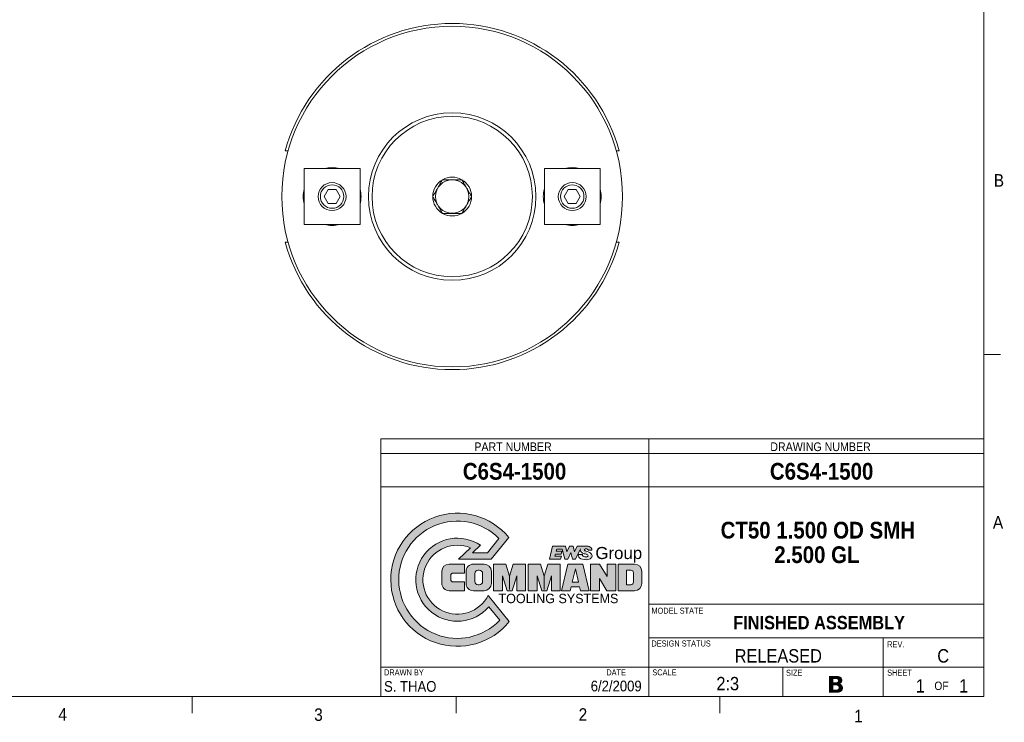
# Model space of a CAD drawing. Header units: inches. Extents: x 0.5 to 16.5, y 0.2 to 10.8.
# Tile 2 of 7: x 9.2 to 16.5, y 0.2 to 5.4. Entities that reach past the tile are written whole.
import ezdxf

# ---------------------------------------------------------------- set-up
doc = ezdxf.new("R2010")
doc.units = ezdxf.units.IN
doc.header["$MEASUREMENT"] = 0
doc.linetypes.add('CENTERX2', pattern=[0.7999999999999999, 0.5, -0.1, 0.1, -0.1])
doc.layers.add('FORMAT', color=7, linetype='Continuous')
doc.styles.add('SLDTEXTSTYLE0', font='VERDANAB.TTF')
doc.styles.add('SLDTEXTSTYLE1', font='GOTHIC.TTF', dxfattribs={"width": 0.913})
doc.styles.add('SLDTEXTSTYLE2', font='GOTHICB.TTF', dxfattribs={"width": 0.913})
doc.styles.add('SLDTEXTSTYLE3', font='MICROSS.TTF')
doc.styles.add('SLDTEXTSTYLE4', font='Brock')

# ---------------------------------------------------------------- blocks, each defined once
blk = doc.blocks.new('Block1')
at = {"linetype": 'Continuous'}
h = blk.add_hatch(color=7, dxfattribs=at)
edge = h.paths.add_edge_path(flags=0)
edge.add_arc((26.7, 22.6), 10.3, 67.67532192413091, 333.0646376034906, ccw=False)
edge.add_line((30.61250263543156, 32.12797581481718), (27.00079075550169, 28.76000000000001))
edge.add_line((27.00079075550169, 28.76000000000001), (36.83530790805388, 28.76000000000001))
edge.add_line((36.83530790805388, 28.76000000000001), (42.06039688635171, 35.21244752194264))
edge.add_arc((26.7, 22.6), 19.875, 39.38947500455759, 321.1997630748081)
edge.add_line((42.18929055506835, 10.14618519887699), (35.88263665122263, 17.93425417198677))
edge = h.paths.add_edge_path(flags=0)
edge.add_line((31.23771008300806, 30.66000000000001), (33.62496356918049, 32.88614989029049))
edge.add_arc((26.7, 22.6), 12.4, 56.05030493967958, 319.2194804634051)
edge.add_line((36.08949295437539, 14.50077645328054), (39.33545535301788, 10.49234671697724))
edge.add_arc((26.7, 22.6), 17.5, 44.76702876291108, 316.22200673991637, ccw=False)
edge.add_line((39.12458184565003, 34.92395090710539), (35.67170248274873, 30.66))
edge.add_line((35.67170248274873, 30.66), (31.23771008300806, 30.66000000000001))
h = blk.add_hatch(color=7, dxfattribs=at)
edge = h.paths.add_edge_path(flags=0)
edge.add_line((22.04999999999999, 25.05000000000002), (22.04999999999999, 21.50000000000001))
edge.add_arc((24.24999999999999, 21.50000000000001), 2.199999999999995, 179.9999999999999, 269.9999999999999)
edge.add_line((24.24999999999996, 19.30000000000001), (28.77999999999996, 19.30000000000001))
edge.add_line((28.77999999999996, 19.30000000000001), (28.77999999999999, 21.95000000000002))
edge.add_line((28.77999999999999, 21.95000000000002), (25.39999999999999, 21.95000000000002))
edge.add_arc((25.39999999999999, 22.65000000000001), 0.699999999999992, 179.9999999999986, 270, ccw=False)
edge.add_line((24.69999999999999, 22.65000000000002), (24.69999999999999, 23.90000000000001))
edge.add_arc((25.39999999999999, 23.90000000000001), 0.700000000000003, 89.9999999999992, 180, ccw=False)
edge.add_line((25.39999999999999, 24.60000000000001), (28.78, 24.6))
edge.add_line((28.78, 24.6), (28.77999999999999, 27.25000000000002))
edge.add_line((28.77999999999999, 27.25000000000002), (24.24999999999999, 27.25000000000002))
edge.add_arc((24.24999999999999, 25.05), 2.200000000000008, 90, 179.9999999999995)
h = blk.add_hatch(color=7, dxfattribs=at)
edge = h.paths.add_edge_path(flags=0)
edge.add_arc((34.67999999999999, 25.05), 2.200000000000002, 5.59777623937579e-13, 90.00000000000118)
edge.add_line((34.67999999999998, 27.24999999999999), (31.48000000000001, 27.24999999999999))
edge.add_arc((31.48, 25.05), 2.200000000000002, 89.99999999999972, 180.0000000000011)
edge.add_line((29.27999999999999, 25.04999999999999), (29.27999999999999, 21.50000000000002))
edge.add_arc((31.48, 21.50000000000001), 2.200000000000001, 179.9999999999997, 270.0000000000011)
edge.add_line((31.48000000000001, 19.3), (34.67999999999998, 19.3))
edge.add_arc((34.67999999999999, 21.50000000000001), 2.200000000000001, 270.0000000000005, 360.0000000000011)
edge.add_line((36.88, 21.50000000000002), (36.88, 25.04999999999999))
edge = h.paths.add_edge_path(flags=0)
edge.add_line((32.92999999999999, 25.45000000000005), (33.22999999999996, 25.45000000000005))
edge.add_arc((33.23, 24.45000000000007), 0.9999999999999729, -1.8189894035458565e-12, 90.0000000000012, ccw=False)
edge.add_line((34.22999999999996, 24.45000000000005), (34.22999999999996, 22.10000000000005))
edge.add_arc((33.23, 22.10000000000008), 0.9999999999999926, 269.99999999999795, 359.9999999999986, ccw=False)
edge.add_line((33.22999999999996, 21.10000000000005), (32.92999999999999, 21.10000000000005))
edge.add_arc((32.92999999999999, 22.10000000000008), 1.00000000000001, 180.0000000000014, 270, ccw=False)
edge.add_line((31.92999999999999, 22.10000000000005), (31.92999999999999, 24.45000000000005))
edge.add_arc((32.92999999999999, 24.45000000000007), 0.9999999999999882, 89.9999999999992, 180.000000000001, ccw=False)
for points in [[(42.27999999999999, 23.69999999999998), (41.16068929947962, 27.24999999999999), (37.47999999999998, 27.24999999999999), (37.47999999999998, 19.30000000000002), (40.13, 19.30000000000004), (40.12999999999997, 23.8000000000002), (41.5488445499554, 19.30000000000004), (43.0111554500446, 19.30000000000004), (44.42999999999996, 23.80000000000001), (44.42999999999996, 19.30000000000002), (47.07999999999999, 19.30000000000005), (47.07999999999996, 27.24999999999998), (43.39931070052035, 27.24999999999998)], [(52.62999999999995, 23.70000000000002), (51.51068929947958, 27.25000000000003), (47.82999999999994, 27.25000000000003), (47.82999999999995, 19.30000000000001), (50.48000000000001, 19.30000000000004), (50.48000000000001, 23.80000000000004), (51.89884454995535, 19.30000000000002), (53.36115545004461, 19.30000000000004), (54.77999999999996, 23.80000000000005), (54.77999999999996, 19.30000000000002), (57.43000000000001, 19.30000000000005), (57.42999999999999, 27.25000000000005), (53.74931070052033, 27.25000000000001)], [(66.42999999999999, 19.30000000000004), (69.08, 19.30000000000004), (69.07999999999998, 22.95000000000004), (71.36077313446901, 19.30000000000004), (74.03, 19.30000000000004), (74.03, 27.25000000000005), (71.38, 27.25000000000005), (71.38000000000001, 23.60000000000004), (69.09922686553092, 27.25000000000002), (66.42999999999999, 27.25000000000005)]]:
    blk.add_hatch(color=7, dxfattribs=at).paths.add_polyline_path(points, flags=0)
h = blk.add_hatch(color=7, dxfattribs=at)
h.paths.add_polyline_path([(57.82999999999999, 19.30000000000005), (60.39837196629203, 19.30000000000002), (60.68093445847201, 20.50000000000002), (63.17906554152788, 20.50000000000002), (63.46162803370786, 19.30000000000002), (66.03, 19.30000000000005), (64.15802348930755, 27.25000000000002), (59.70197651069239, 27.25000000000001)], flags=0)
h.paths.add_polyline_path([(62.84940930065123, 21.90000000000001), (61.01059069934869, 21.90000000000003), (61.92999999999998, 25.80459169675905)], flags=0)
h = blk.add_hatch(color=7, dxfattribs=at)
edge = h.paths.add_edge_path(flags=0)
edge.add_line((74.68, 19.30000000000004), (79.57999999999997, 19.30000000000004))
edge.add_arc((79.57999999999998, 21.50000000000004), 2.200000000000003, 270.0000000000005, 360.0000000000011)
edge.add_line((81.78, 21.50000000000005), (81.78, 25.05000000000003))
edge.add_arc((79.57999999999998, 25.05000000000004), 2.200000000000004, 5.59777623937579e-13, 90.00000000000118)
edge.add_line((79.57999999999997, 27.25000000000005), (74.67999999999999, 27.25000000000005))
edge.add_line((74.67999999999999, 27.25000000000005), (74.68, 19.30000000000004))
edge = h.paths.add_edge_path(flags=0)
edge.add_arc((78.47999999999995, 21.90000000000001), 0.8000000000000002, 269.9999999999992, 359.99999999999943, ccw=False)
edge.add_line((78.47999999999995, 21.1), (77.18, 21.10000000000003))
edge.add_line((77.18, 21.10000000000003), (77.18, 25.45000000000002))
edge.add_line((77.18, 25.45000000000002), (78.47999999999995, 25.44999999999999))
edge.add_arc((78.47999999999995, 24.65), 0.7999999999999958, -6.252776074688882e-13, 89.9999999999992, ccw=False)
edge.add_line((79.27999999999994, 24.65), (79.27999999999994, 21.90000000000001))
at = {"color": 7, "linetype": 'Continuous', "lineweight": 0}
for p, q in [((31.23771008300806, 30.66), (33.62496356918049, 32.88614989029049)), ((39.12458184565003, 34.92395090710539), (35.67170248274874, 30.66000000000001)), ((42.0603968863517, 35.21244752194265), (36.83530790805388, 28.76)), ((27.00079075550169, 28.76), (30.61250263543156, 32.12797581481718)), ((35.67170248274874, 30.66000000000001), (31.23771008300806, 30.66)), ((28.77999999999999, 27.25000000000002), (24.24999999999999, 27.25000000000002)), ((36.83530790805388, 28.76), (27.00079075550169, 28.76)), ((28.78, 24.6), (28.77999999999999, 27.25000000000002)), ((31.48000000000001, 27.25), (34.67999999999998, 27.25)), ((37.47999999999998, 27.24999999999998), (37.47999999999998, 19.30000000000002)), ((41.16068929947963, 27.24999999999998), (37.47999999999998, 27.24999999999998)), ((42.27999999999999, 23.69999999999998), (41.16068929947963, 27.24999999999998)), ((43.39931070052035, 27.24999999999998), (42.27999999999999, 23.69999999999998)), ((47.07999999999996, 27.24999999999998), (43.39931070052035, 27.24999999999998)), ((47.07999999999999, 19.30000000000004), (47.07999999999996, 27.24999999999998)), ((47.82999999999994, 27.25000000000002), (47.82999999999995, 19.30000000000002)), ((51.51068929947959, 27.25000000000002), (47.82999999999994, 27.25000000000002)), ((52.62999999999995, 23.70000000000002), (51.51068929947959, 27.25000000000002)), ((53.74931070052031, 27.25000000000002), (52.62999999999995, 23.70000000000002)), ((57.42999999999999, 27.25000000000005), (53.74931070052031, 27.25000000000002)), ((57.43000000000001, 19.30000000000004), (57.42999999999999, 27.25000000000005)), ((57.82999999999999, 19.30000000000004), (59.70197651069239, 27.25000000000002)), ((59.70197651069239, 27.25000000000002), (64.15802348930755, 27.25000000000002)), ((64.15802348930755, 27.25000000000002), (66.03, 19.30000000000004)), ((66.42999999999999, 19.30000000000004), (66.42999999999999, 27.25000000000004)), ((66.42999999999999, 27.25000000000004), (69.09922686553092, 27.25000000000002)), ((69.09922686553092, 27.25000000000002), (71.38, 23.60000000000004)), ((71.38, 23.60000000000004), (71.38, 27.25000000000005)), ((71.38, 27.25000000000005), (74.03, 27.25000000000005)), ((74.03, 27.25000000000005), (74.03, 19.30000000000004)), ((74.67999999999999, 19.30000000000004), (74.67999999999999, 27.25000000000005)), ((74.67999999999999, 27.25000000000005), (79.57999999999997, 27.25000000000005)), ((22.04999999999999, 25.05000000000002), (22.04999999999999, 21.50000000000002)), ((24.69999999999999, 22.65000000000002), (24.69999999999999, 23.90000000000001)), ((25.39999999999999, 24.60000000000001), (28.78, 24.6)), ((29.27999999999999, 21.50000000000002), (29.27999999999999, 25.04999999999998)), ((31.92999999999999, 24.45000000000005), (31.92999999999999, 22.10000000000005)), ((32.92999999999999, 25.45000000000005), (33.22999999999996, 25.45000000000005)), ((34.22999999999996, 24.45000000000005), (34.22999999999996, 22.10000000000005)), ((36.88, 21.50000000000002), (36.88, 25.04999999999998)), ((40.13, 19.30000000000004), (40.12999999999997, 23.80000000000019)), ((40.12999999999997, 23.80000000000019), (41.5488445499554, 19.30000000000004)), ((43.0111554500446, 19.30000000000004), (44.42999999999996, 23.80000000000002)), ((44.42999999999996, 23.80000000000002), (44.42999999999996, 19.30000000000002)), ((50.48000000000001, 19.30000000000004), (50.48000000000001, 23.80000000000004)), ((50.48000000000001, 23.80000000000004), (51.89884454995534, 19.30000000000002)), ((53.36115545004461, 19.30000000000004), (54.77999999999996, 23.80000000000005)), ((54.77999999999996, 23.80000000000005), (54.77999999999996, 19.30000000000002)), ((61.92999999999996, 25.80459169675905), (61.01059069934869, 21.90000000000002)), ((62.84940930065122, 21.90000000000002), (61.92999999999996, 25.80459169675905)), ((77.18, 25.45000000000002), (78.47999999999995, 25.44999999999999)), ((77.18, 25.45000000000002), (77.18, 21.10000000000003)), ((79.27999999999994, 24.65), (79.27999999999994, 21.90000000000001)), ((81.78, 21.50000000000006), (81.78, 25.05000000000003)), ((28.77999999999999, 21.95000000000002), (25.4, 21.95000000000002)), ((28.77999999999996, 19.30000000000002), (28.77999999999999, 21.95000000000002)), ((32.92999999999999, 21.10000000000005), (33.22999999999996, 21.10000000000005)), ((61.01059069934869, 21.90000000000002), (62.84940930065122, 21.90000000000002)), ((71.36077313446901, 19.30000000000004), (69.08, 22.95000000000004)), ((69.08, 22.95000000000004), (69.08, 19.30000000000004)), ((77.18, 21.10000000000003), (78.47999999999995, 21.1)), ((24.24999999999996, 19.30000000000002), (28.77999999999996, 19.30000000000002)), ((31.48000000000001, 19.30000000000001), (34.67999999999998, 19.30000000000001)), ((42.18929055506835, 10.14618519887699), (35.88263665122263, 17.93425417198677)), ((37.47999999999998, 19.30000000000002), (40.13, 19.30000000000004)), ((41.5488445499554, 19.30000000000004), (43.0111554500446, 19.30000000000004)), ((44.42999999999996, 19.30000000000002), (47.07999999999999, 19.30000000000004)), ((47.82999999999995, 19.30000000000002), (50.48000000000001, 19.30000000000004)), ((51.89884454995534, 19.30000000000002), (53.36115545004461, 19.30000000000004)), ((54.77999999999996, 19.30000000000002), (57.43000000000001, 19.30000000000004)), ((60.39837196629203, 19.30000000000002), (57.82999999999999, 19.30000000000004)), ((60.68093445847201, 20.50000000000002), (60.39837196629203, 19.30000000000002)), ((63.17906554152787, 20.50000000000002), (60.68093445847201, 20.50000000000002)), ((63.46162803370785, 19.30000000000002), (63.17906554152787, 20.50000000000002)), ((66.03, 19.30000000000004), (63.46162803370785, 19.30000000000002)), ((69.08, 19.30000000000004), (66.42999999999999, 19.30000000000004)), ((74.03, 19.30000000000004), (71.36077313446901, 19.30000000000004)), ((74.67999999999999, 19.30000000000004), (79.57999999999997, 19.30000000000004)), ((39.33545535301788, 10.49234671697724), (36.08949295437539, 14.50077645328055))]:
    blk.add_line(p, q, dxfattribs=at)
at = {"color": 7, "linetype": 'CENTERX2', "lineweight": 0}
for p, q in [((42.27999999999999, 23.69999999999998), (42.27999999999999, 19.30000000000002)), ((52.62999999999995, 23.70000000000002), (52.62999999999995, 19.30000000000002))]:
    blk.add_line(p, q, dxfattribs=at)
at = {"color": 7, "linetype": 'Continuous', "lineweight": 0}
for centre, radius, start, end in [((26.7, 22.6), 19.87500000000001, 39.38947500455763, 321.1997630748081), ((26.7, 22.6), 17.5, 44.76702876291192, 316.2220067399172), ((26.7, 22.6), 12.4, 56.05030493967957, 319.2194804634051), ((26.7, 22.6), 10.3, 67.67532192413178, 333.0646376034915), ((24.24999999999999, 25.05), 2.200000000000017, 90, 179.9999999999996), ((31.48, 25.05), 2.200000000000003, 89.99999999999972, 180.0000000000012), ((34.67999999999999, 25.05), 2.200000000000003, 4.579998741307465e-13, 90.00000000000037), ((79.57999999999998, 25.05000000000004), 2.200000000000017, 5.59777623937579e-13, 90.00000000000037), ((25.39999999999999, 23.90000000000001), 0.7000000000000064, 90, 180), ((32.92999999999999, 24.45000000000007), 1, 90, 180.000000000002), ((33.23, 24.45000000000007), 0.9999999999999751, 359.9999999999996, 90.00000000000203), ((78.47999999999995, 24.65), 0.7999999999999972, 2.544443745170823e-13, 90), ((24.24999999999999, 21.50000000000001), 2.200000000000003, 179.9999999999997, 269.9999999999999), ((25.39999999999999, 22.65000000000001), 0.6999999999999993, 179.9999999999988, 270.0000000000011), ((31.48, 21.50000000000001), 2.200000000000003, 179.9999999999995, 270.0000000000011), ((32.92999999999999, 22.10000000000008), 1.000000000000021, 180.000000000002, 270.0000000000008), ((33.23, 22.10000000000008), 1.000000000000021, 269.9999999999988, 359.9999999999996), ((34.67999999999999, 21.50000000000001), 2.200000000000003, 270.0000000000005, 4.626261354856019e-13), ((78.47999999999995, 21.90000000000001), 0.8000000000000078, 270.0000000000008, 2.544443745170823e-13), ((79.57999999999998, 21.50000000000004), 2.200000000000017, 270.0000000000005, 3.701009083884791e-13)]:
    blk.add_arc(centre, radius, start, end, dxfattribs=at)
blk = doc.blocks.new('EWS Block')
at = {"linetype": 'Continuous'}
h = blk.add_hatch(color=7, dxfattribs=at)
edge = h.paths.add_edge_path(flags=0)
edge.add_ellipse((33.79363378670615, 18.10400813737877), major_axis=(0.36737571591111, -0.06874440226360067), ratio=0.6160976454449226, start_angle=47.57639443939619, end_angle=275.847992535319)
edge.add_arc((33.59297380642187, 16.27313328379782), 1.610674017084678, 48.420994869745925, 83.01193035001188, ccw=False)
edge.add_arc((34.25830985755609, 17.02307262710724), 0.6081366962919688, -63.07565942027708, 48.42099486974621, ccw=False)
edge.add_arc((33.84625116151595, 17.83443022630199), 1.518133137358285, 278.5785961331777, 296.92434057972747, ccw=False)
edge.add_arc((33.70348498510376, 18.78081858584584), 2.47522932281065, 247.3246456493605, 278.5785961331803, ccw=False)
edge.add_arc((33.03813235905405, 17.18831816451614), 0.7493232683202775, 173.9518602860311, 247.3246456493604, ccw=False)
edge.add_line((32.29298003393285, 17.26726987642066), (33.06353900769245, 17.26726987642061))
edge.add_arc((33.42170836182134, 17.26547941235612), 0.3581738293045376, 179.7135847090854, 208.5501509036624)
edge.add_ellipse((33.6004736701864, 17.10944305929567), major_axis=(-0.5113526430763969, 0.09443767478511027), ratio=0.5384615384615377, start_angle=21.91334940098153, end_angle=281.023765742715)
edge.add_arc((33.64028291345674, 18.51796287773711), 1.123624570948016, 231.2193655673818, 265.52471461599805, ccw=False)
edge.add_arc((33.39032772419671, 18.20686605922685), 0.7245521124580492, 169.7108356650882, 231.2193655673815, ccw=False)
edge.add_line((32.67742725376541, 18.33628276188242), (31.78019237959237, 16.42257047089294))
edge.add_line((31.78019237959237, 16.42257047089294), (31.21220182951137, 16.42257047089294))
edge.add_line((31.21220182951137, 16.42257047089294), (30.89611462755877, 17.64469077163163))
edge.add_line((30.89611462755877, 17.64469077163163), (30.32312935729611, 16.42257047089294))
edge.add_line((30.32312935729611, 16.42257047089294), (29.75513880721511, 16.42257047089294))
edge.add_line((29.75513880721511, 16.42257047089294), (29.29495907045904, 18.27257047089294))
edge.add_line((29.29495907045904, 18.27257047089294), (28.25686729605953, 18.27257047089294))
edge.add_line((28.25686729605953, 18.27257047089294), (28.16337705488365, 17.89757047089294))
edge.add_line((28.16337705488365, 17.89757047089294), (29.20374123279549, 17.89757047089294))
edge.add_line((29.20374123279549, 17.89757047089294), (29.06662221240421, 17.34757047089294))
edge.add_line((29.06662221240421, 17.34757047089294), (28.02625803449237, 17.34757047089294))
edge.add_line((28.02625803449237, 17.34757047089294), (27.9327677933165, 16.97257047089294))
edge.add_line((27.9327677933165, 16.97257047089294), (29.13893939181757, 16.97257047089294))
edge.add_line((29.13893939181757, 16.97257047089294), (29.00182037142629, 16.42257047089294))
edge.add_line((29.00182037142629, 16.42257047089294), (26.90340454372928, 16.42257047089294))
edge.add_line((26.90340454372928, 16.42257047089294), (27.50174208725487, 18.82257047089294))
edge.add_line((27.50174208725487, 18.82257047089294), (29.90823972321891, 18.82257047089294))
edge.add_line((29.90823972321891, 18.82257047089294), (30.18262341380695, 17.76169272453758))
edge.add_line((30.18262341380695, 17.76169272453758), (30.63570705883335, 18.82257047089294))
edge.add_line((30.63570705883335, 18.82257047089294), (31.30868559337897, 18.82257047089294))
edge.add_line((31.30868559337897, 18.82257047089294), (31.58306928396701, 17.76169272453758))
edge.add_line((31.58306928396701, 17.76169272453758), (32.08045675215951, 18.82257047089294))
edge.add_line((32.08045675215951, 18.82257047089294), (33.95111482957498, 18.82257047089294))
edge.add_arc((33.95111482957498, 17.80615371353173), 1.016416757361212, 45.102261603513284, 89.9999999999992, ccw=False)
edge.add_arc((34.30672189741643, 18.16303242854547), 0.5126124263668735, -10.025484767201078, 45.102261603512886, ccw=False)
edge.add_line((34.81150694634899, 18.07379368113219), (34.13476638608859, 18.07379368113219))
edge.add_arc((33.95986873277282, 18.09011077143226), 0.1756571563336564, 354.6700140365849, 410.0199638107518)
at = {"color": 7, "linetype": 'Continuous', "lineweight": 0}
for p, q in [((27.50174208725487, 18.82257047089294), (26.90340454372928, 16.42257047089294)), ((27.50174208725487, 18.82257047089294), (29.90823972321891, 18.82257047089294)), ((29.90823972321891, 18.82257047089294), (30.18262341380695, 17.76169272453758)), ((30.18262341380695, 17.76169272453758), (30.63570705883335, 18.82257047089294)), ((30.63570705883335, 18.82257047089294), (31.30868559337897, 18.82257047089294)), ((31.30868559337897, 18.82257047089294), (31.58306928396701, 17.76169272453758)), ((31.58306928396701, 17.76169272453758), (32.08045675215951, 18.82257047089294)), ((32.08045675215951, 18.82257047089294), (33.95111482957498, 18.82257047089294)), ((27.9327677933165, 16.97257047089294), (28.02625803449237, 17.34757047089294)), ((29.13893939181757, 16.97257047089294), (27.9327677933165, 16.97257047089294)), ((28.02625803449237, 17.34757047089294), (29.06662221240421, 17.34757047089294)), ((28.16337705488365, 17.89757047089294), (28.25686729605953, 18.27257047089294)), ((29.20374123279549, 17.89757047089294), (28.16337705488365, 17.89757047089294)), ((28.25686729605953, 18.27257047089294), (29.29495907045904, 18.27257047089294)), ((29.00182037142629, 16.42257047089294), (29.13893939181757, 16.97257047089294)), ((29.06662221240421, 17.34757047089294), (29.20374123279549, 17.89757047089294)), ((29.29495907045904, 18.27257047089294), (29.75513880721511, 16.42257047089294)), ((30.32312935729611, 16.42257047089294), (30.89611462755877, 17.64469077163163)), ((30.89611462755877, 17.64469077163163), (31.21220182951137, 16.42257047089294)), ((31.78019237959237, 16.42257047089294), (32.67742725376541, 18.33628276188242)), ((33.06353900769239, 17.26726987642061), (32.29298003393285, 17.26726987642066)), ((34.13476638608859, 18.07379368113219), (34.81150694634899, 18.07379368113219)), ((26.90340454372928, 16.42257047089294), (29.00182037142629, 16.42257047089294)), ((29.75513880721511, 16.42257047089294), (30.32312935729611, 16.42257047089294)), ((31.21220182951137, 16.42257047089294), (31.78019237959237, 16.42257047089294))]:
    blk.add_line(p, q, dxfattribs=at)
for centre, radius, start, end in [((33.95111482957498, 17.80615371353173), 1.016416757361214, 45.1022616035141, 90), ((34.30672189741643, 18.16303242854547), 0.5126124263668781, 349.9745152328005, 45.10226160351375), ((33.03813235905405, 17.18831816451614), 0.7493232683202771, 173.9518602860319, 247.3246456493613), ((33.39032772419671, 18.20686605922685), 0.7245521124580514, 169.710835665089, 231.2193655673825), ((33.64028291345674, 18.51796287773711), 1.123624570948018, 231.2193655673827, 265.5247146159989), ((33.42170836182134, 17.26547941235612), 0.3581738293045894, 179.7135847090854, 208.5501509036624), ((33.59297380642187, 16.27313328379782), 1.610674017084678, 48.42099486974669, 83.0119303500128), ((33.95986873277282, 18.09011077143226), 0.1756571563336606, 354.6700140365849, 50.01996381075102), ((34.25830985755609, 17.02307262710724), 0.6081366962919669, 296.9243405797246, 48.42099486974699), ((33.70348498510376, 18.78081858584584), 2.47522932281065, 247.3246456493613, 278.5785961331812), ((33.84625116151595, 17.83443022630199), 1.518133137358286, 278.5785961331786, 296.9243405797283)]:
    blk.add_arc(centre, radius, start, end, dxfattribs=at)
for centre, major_axis, ratio, start_param, end_param in [((33.6004736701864, 17.10944305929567), (-0.5113526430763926, 0.09443767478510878), 0.53846153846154, 0.3824600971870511, 4.904789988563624), ((33.79363378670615, 18.10400813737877), (0.3673757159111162, -0.06874440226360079), 0.6160976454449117, 0.8303647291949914, 4.814455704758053)]:
    blk.add_ellipse(centre, major_axis=major_axis, ratio=ratio, start_param=start_param, end_param=end_param, dxfattribs=at)

msp = doc.modelspace()

# ---------------------------------------------------------------- linework, layer by layer
at = {"color": 7, "linetype": 'Continuous', "lineweight": 0}
for p, q in [((16.375, 0.4), (16.375, 10.6)), ((16.37625160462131, 2.949999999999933), (16.50125160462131, 2.949999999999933)), ((11.875, 2.321875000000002), (11.875, 0.4000000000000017)), ((11.875, 2.321875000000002), (16.375, 2.321875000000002)), ((13.875, 2.321875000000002), (13.875, 0.400000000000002)), ((11.875, 2.212500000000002), (16.375, 2.212500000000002)), ((11.875, 1.962500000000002), (16.375, 1.962500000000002)), ((13.875, 1.087500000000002), (16.375, 1.087500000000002)), ((13.875, 0.8375000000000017), (16.375, 0.8375000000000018)), ((15.625, 0.8375000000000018), (15.625, 0.4000000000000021)), ((11.875, 0.6187500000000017), (16.375, 0.6187500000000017)), ((14.875, 0.6187500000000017), (14.875, 0.400000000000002)), ((16.375, 0.4), (0.625, 0.4)), ((10.46875, 0.4000000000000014), (10.46875, 0.2750000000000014)), ((12.4375, 0.4000000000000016), (12.43749999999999, 0.2750000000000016)), ((14.40625, 0.4000000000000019), (14.40624999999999, 0.2750000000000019))]:
    msp.add_line(p, q, dxfattribs=at)
at = {"color": 7, "linetype": 'Continuous', "lineweight": 15}
for p, q in [((11.18372511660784, 4.469585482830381), (11.18303324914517, 4.469585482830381)), ((13.63308503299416, 4.469585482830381), (13.63377690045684, 4.469585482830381)), ((11.30407174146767, 4.337918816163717), (11.30407174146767, 3.921252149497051)), ((11.72073840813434, 4.337918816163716), (11.30407174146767, 4.337918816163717)), ((11.72073840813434, 3.92125214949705), (11.72073840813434, 4.337918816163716)), ((13.51273840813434, 4.337918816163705), (13.09607174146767, 4.337918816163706)), ((13.09607174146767, 4.337918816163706), (13.09607174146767, 3.921252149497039)), ((13.51273840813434, 3.921252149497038), (13.51273840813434, 4.337918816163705)), ((11.4823443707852, 4.181652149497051), (11.45228366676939, 4.129585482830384)), ((11.4823443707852, 4.077518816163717), (11.45228366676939, 4.129585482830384)), ((11.4823443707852, 4.181652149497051), (11.54246577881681, 4.18165214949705)), ((11.54246577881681, 4.18165214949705), (11.57252648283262, 4.129585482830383)), ((11.54246577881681, 4.077518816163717), (11.57252648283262, 4.129585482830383)), ((13.2743443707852, 4.181652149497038), (13.24428366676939, 4.129585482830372)), ((13.2743443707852, 4.077518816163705), (13.24428366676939, 4.129585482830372)), ((13.33446577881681, 4.181652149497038), (13.2743443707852, 4.181652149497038)), ((13.33446577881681, 4.181652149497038), (13.36452648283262, 4.129585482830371)), ((13.33446577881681, 4.077518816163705), (13.36452648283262, 4.129585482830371)), ((11.4823443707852, 4.077518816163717), (11.54246577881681, 4.077518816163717)), ((13.33446577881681, 4.077518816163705), (13.2743443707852, 4.077518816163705)), ((11.30407174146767, 3.921252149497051), (11.72073840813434, 3.92125214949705)), ((13.09607174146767, 3.921252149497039), (13.51273840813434, 3.921252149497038)), ((11.18303324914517, 3.78958548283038), (11.18372511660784, 3.78958548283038)), ((13.63377690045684, 3.78958548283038), (13.63308503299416, 3.78958548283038))]:
    msp.add_line(p, q, dxfattribs=at)
for centre, radius in [((12.408405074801, 4.129585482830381), 1.271000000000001), ((12.408405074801, 4.129585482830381), 0.6250000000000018), ((12.408405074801, 4.129585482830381), 0.5983333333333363), ((11.512405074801, 4.129585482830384), 0.1041666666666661), ((11.512405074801, 4.129585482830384), 0.08763333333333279), ((12.408405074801, 4.129585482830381), 0.125), ((13.304405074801, 4.129585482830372), 0.1041666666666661), ((13.304405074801, 4.129585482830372), 0.08763333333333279)]:
    msp.add_circle(centre, radius, dxfattribs=at)
for centre, radius, start, end in [((12.408405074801, 4.129585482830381), 1.291666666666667, 15.26155654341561, 164.7384434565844), ((11.512405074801, 4.129585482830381), 0.2159313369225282, 74.75556612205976, 105.2444338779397), ((13.304405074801, 4.129585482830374), 0.2159313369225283, 74.75556612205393, 105.2444338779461), ((12.408405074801, 4.129585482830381), 0.1451073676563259, 59.99999999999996, 120), ((12.408405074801, 4.129585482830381), 0.1451073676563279, 120, 180), ((12.408405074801, 4.129585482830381), 0.1451073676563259, 0, 59.99999999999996), ((11.512405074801, 4.129585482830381), 0.2159313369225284, 164.7555661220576, 180), ((11.512405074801, 4.129585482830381), 0.2159313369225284, 180, 195.2444338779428), ((11.512405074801, 4.129585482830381), 0.2159313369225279, 344.755566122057, 15.24443387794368), ((12.408405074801, 4.129585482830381), 0.1451073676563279, 180, 240.0000000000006), ((12.408405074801, 4.129585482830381), 0.145107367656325, 300.0000000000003, 0), ((13.304405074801, 4.129585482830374), 0.2159313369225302, 164.7555661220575, 195.2444338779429), ((13.304405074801, 4.129585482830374), 0.2159313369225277, 5.59777623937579e-13, 15.24443387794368), ((13.304405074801, 4.129585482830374), 0.2159313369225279, 344.755566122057, 5.59777623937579e-13), ((12.408405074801, 4.129585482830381), 0.1451073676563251, 240.0000000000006, 300.0000000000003), ((11.512405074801, 4.129585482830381), 0.2159313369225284, 254.7555661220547, 285.2444338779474), ((13.304405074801, 4.129585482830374), 0.2159313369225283, 254.7555661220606, 285.244433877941), ((12.408405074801, 4.129585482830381), 1.291666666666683, 195.2615565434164, 344.7384434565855)]:
    msp.add_arc(centre, radius, start, end, dxfattribs=at)
for points, knots in [([(11.18303324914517, 4.469585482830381), (11.18215836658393, 4.469585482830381), (11.18009178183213, 4.469585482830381), (11.17685341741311, 4.469585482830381), (11.17349043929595, 4.469585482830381), (11.17038291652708, 4.469585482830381), (11.16741382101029, 4.469585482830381), (11.16508188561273, 4.469585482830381), (11.16347452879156, 4.469585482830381), (11.16248985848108, 4.469585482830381), (11.16235907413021, 4.469585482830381), (11.16229000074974, 4.469585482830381)], [0, 0, 0, 0, 0.08208037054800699, 0.1938843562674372, 0.3089866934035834, 0.4196767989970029, 0.5337666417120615, 0.6782329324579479, 0.7794186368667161, 0.8835005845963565, 0.9999999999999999, 0.9999999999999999, 0.9999999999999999, 0.9999999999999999]), ([(13.63377690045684, 4.469585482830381), (13.63552576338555, 4.469585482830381), (13.63846821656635, 4.469585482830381), (13.64242352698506, 4.469585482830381), (13.64558729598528, 4.469585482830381), (13.64841523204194, 4.469585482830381), (13.65074991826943, 4.469585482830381), (13.65257063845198, 4.469585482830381), (13.65413204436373, 4.469585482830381), (13.6543730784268, 4.469585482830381), (13.65452014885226, 4.469585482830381)], [0, 0, 0, 0, 0.1637618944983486, 0.2755285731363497, 0.3906473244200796, 0.5003838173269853, 0.6135205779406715, 0.7195561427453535, 0.828883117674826, 1, 1, 1, 1]), ([(12.33585139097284, 4.255252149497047), (12.33339506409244, 4.2509976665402), (12.32846882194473, 4.242465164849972), (12.32070254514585, 4.229013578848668), (12.3139572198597, 4.217330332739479), (12.3083819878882, 4.207673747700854), (12.30362723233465, 4.199438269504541), (12.29831707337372, 4.190240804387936), (12.29244291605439, 4.180066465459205), (12.28655007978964, 4.169859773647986), (12.2811382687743, 4.160486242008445), (12.27625178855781, 4.152022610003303), (12.27038512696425, 4.141861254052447), (12.26613763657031, 4.134504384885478), (12.26329770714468, 4.129585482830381)], [0, 0, 0, 0, 0.1077444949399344, 0.2160850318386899, 0.3271862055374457, 0.383517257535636, 0.4398441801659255, 0.516333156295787, 0.5934754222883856, 0.672552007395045, 0.7522139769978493, 0.8138837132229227, 0.8755601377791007, 1, 1, 1, 1]), ([(12.48095875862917, 4.255252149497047), (12.47678948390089, 4.255252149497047), (12.46843530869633, 4.255252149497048), (12.45593194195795, 4.255252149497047), (12.44359350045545, 4.255252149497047), (12.43134873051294, 4.255252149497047), (12.41876885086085, 4.255252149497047), (12.40590059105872, 4.255252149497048), (12.39300440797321, 4.255252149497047), (12.3800622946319, 4.255252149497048), (12.36723407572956, 4.255252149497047), (12.35556627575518, 4.255252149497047), (12.34511243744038, 4.255252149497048), (12.33893850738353, 4.255252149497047), (12.33585139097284, 4.255252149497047)], [0, 0, 0, 0, 0.09156722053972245, 0.1834776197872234, 0.2653769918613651, 0.3472530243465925, 0.4316978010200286, 0.5161293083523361, 0.6016321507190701, 0.6871544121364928, 0.7756316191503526, 0.8641392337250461, 0.9320662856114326, 0.9999999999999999, 0.9999999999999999, 0.9999999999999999, 0.9999999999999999]), ([(12.55351244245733, 4.129585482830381), (12.55104888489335, 4.133852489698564), (12.54612289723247, 4.142384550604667), (12.53922162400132, 4.154337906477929), (12.53296373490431, 4.165176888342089), (12.52741730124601, 4.174783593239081), (12.52174026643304, 4.184616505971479), (12.51596994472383, 4.194610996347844), (12.51008857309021, 4.204797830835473), (12.50420445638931, 4.214989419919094), (12.49879242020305, 4.224363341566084), (12.49391285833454, 4.232814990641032), (12.48804616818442, 4.242976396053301), (12.48379868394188, 4.250333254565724), (12.48095875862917, 4.255252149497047)], [0, 0, 0, 0, 0.1080668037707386, 0.2160841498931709, 0.2906601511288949, 0.365327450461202, 0.4398510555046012, 0.5166639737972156, 0.5934792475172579, 0.6728375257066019, 0.752215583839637, 0.8138849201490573, 0.87556094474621, 1, 1, 1, 1]), ([(12.26329770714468, 4.129585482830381), (12.26576126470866, 4.125318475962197), (12.27068725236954, 4.116786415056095), (12.27758852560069, 4.104833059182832), (12.2838464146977, 4.093994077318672), (12.289392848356, 4.084387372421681), (12.29506988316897, 4.074554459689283), (12.30084020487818, 4.064559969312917), (12.3067215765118, 4.054373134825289), (12.3126056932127, 4.044181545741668), (12.31801772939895, 4.034807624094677), (12.32289729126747, 4.02635597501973), (12.32876398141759, 4.016194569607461), (12.33301146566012, 4.008837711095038), (12.33585139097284, 4.003918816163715)], [0, 0, 0, 0, 0.1080668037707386, 0.2160841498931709, 0.2906601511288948, 0.3653274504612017, 0.4398510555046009, 0.5166639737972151, 0.5934792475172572, 0.6728375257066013, 0.7522155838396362, 0.8138849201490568, 0.8755609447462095, 1, 1, 1, 1]), ([(12.48095875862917, 4.003918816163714), (12.48342231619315, 4.008185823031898), (12.48834830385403, 4.016717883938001), (12.49524957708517, 4.028671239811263), (12.50150746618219, 4.039510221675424), (12.50705389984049, 4.049116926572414), (12.51273093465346, 4.058949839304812), (12.51850125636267, 4.068944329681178), (12.52438262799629, 4.079131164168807), (12.53026674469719, 4.089322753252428), (12.53567878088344, 4.098696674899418), (12.54055834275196, 4.107148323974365), (12.54642503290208, 4.117309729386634), (12.55067251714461, 4.124666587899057), (12.55351244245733, 4.129585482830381)], [0, 0, 0, 0, 0.1080668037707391, 0.2160841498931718, 0.290660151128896, 0.3653274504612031, 0.4398510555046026, 0.5166639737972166, 0.5934792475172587, 0.6728375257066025, 0.752215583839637, 0.8138849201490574, 0.8755609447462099, 1, 1, 1, 1]), ([(12.33585139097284, 4.003918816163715), (12.3389354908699, 4.003918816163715), (12.3451094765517, 4.003918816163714), (12.35543285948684, 4.003918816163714), (12.36683276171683, 4.003918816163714), (12.37950941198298, 4.003918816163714), (12.39258138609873, 4.003918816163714), (12.40562367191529, 4.003918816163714), (12.41835988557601, 4.003918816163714), (12.43081101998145, 4.003918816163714), (12.44320152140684, 4.003918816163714), (12.4557873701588, 4.003918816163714), (12.4684181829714, 4.003918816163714), (12.47677261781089, 4.003918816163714), (12.48095875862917, 4.003918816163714)], [0, 0, 0, 0, 0.0678667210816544, 0.1358607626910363, 0.2215727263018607, 0.3072580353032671, 0.3955746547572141, 0.4838687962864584, 0.5656089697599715, 0.6473604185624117, 0.7319280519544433, 0.8165222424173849, 0.908065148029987, 0.9999999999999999, 0.9999999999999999, 0.9999999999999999, 0.9999999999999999]), ([(11.16229000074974, 3.78958548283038), (11.16229002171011, 3.78958548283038), (11.16229115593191, 3.789585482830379), (11.16248292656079, 3.789585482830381), (11.16334808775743, 3.78958548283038), (11.16481698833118, 3.78958548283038), (11.16685320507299, 3.78958548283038), (11.16927452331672, 3.78958548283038), (11.1720891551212, 3.78958548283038), (11.17519072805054, 3.78958548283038), (11.17855608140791, 3.78958548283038), (11.18120910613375, 3.78958548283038), (11.18271463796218, 3.78958548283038), (11.18303324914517, 3.78958548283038)], [0, 0, 0, 0, 0.001894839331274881, 0.1025348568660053, 0.206101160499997, 0.3217147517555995, 0.427359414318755, 0.5361456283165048, 0.6417637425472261, 0.7502959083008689, 0.8587023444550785, 0.9700976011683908, 1, 1, 1, 1]), ([(13.65452014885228, 3.78958548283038), (13.65450515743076, 3.78958548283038), (13.65446179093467, 3.78958548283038), (13.65397555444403, 3.78958548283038), (13.65289628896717, 3.78958548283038), (13.65129790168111, 3.78958548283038), (13.64924900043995, 3.78958548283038), (13.64676368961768, 3.78958548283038), (13.6439154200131, 3.78958548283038), (13.64074251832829, 3.78958548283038), (13.63733154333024, 3.78958548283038), (13.6349673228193, 3.78958548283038), (13.63377690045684, 3.78958548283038)], [0, 0, 0, 0, 0.05304864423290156, 0.1534566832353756, 0.2567517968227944, 0.3577148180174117, 0.4614710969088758, 0.5649794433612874, 0.671297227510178, 0.778394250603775, 0.8884180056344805, 0.9999999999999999, 0.9999999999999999, 0.9999999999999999, 0.9999999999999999])]:
    msp.add_open_spline(points, degree=3, knots=knots, dxfattribs=at)

# ---------------------------------------------------------------- block references
at = {"color": 7, "linetype": 'Continuous'}
for name, p, xscale, yscale, zscale in [('Block1', (11.77960896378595, 0.705351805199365), 0.025, 0.025, 0.025), ('EWS Block', (12.05781962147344, 0.767579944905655), 0.04, 0.04, 0.04)]:
    msp.add_blockref(name, p, dxfattribs=dict(at, xscale=xscale, yscale=yscale, zscale=zscale))

# ---------------------------------------------------------------- texts
at = {"color": 7, "linetype": 'Continuous', "lineweight": 0}
for s, insert, char_height, attachment_point, style in [('B', (16.45027511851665, 4.296929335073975), 0.09374999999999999, 1, 'SLDTEXTSTYLE1'), ('PART NUMBER', (12.86245770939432, 2.295141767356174), 0.065, 2, 'SLDTEXTSTYLE1'), ('DRAWING NUMBER', (15.15705683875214, 2.295141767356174), 0.065, 2, 'SLDTEXTSTYLE1'), ('C6S4-1500', (12.87364780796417, 2.142026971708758), 0.125, 2, 'SLDTEXTSTYLE2'), ('C6S4-1500', (15.16525642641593, 2.142026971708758), 0.125, 2, 'SLDTEXTSTYLE2'), ('CT50 1.500 OD SMH', (15.13672320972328, 1.702865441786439), 0.125, 2, 'SLDTEXTSTYLE2'), ('A', (16.4435491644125, 1.745905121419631), 0.09374999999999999, 1, 'SLDTEXTSTYLE1'), ('2.500 GL', (15.13002827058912, 1.519878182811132), 0.125, 2, 'SLDTEXTSTYLE2'), ('MODEL STATE', (13.89537330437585, 1.061716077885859), 0.045, 1, 'SLDTEXTSTYLE1'), ('FINISHED ASSEMBLY', (15.1463826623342, 1.00040431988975), 0.1, 2, 'SLDTEXTSTYLE2'), ('DESIGN STATUS', (13.89537330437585, 0.8171273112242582), 0.045, 1, 'SLDTEXTSTYLE1'), ('REV.', (15.65453217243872, 0.8109363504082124), 0.045, 1, 'SLDTEXTSTYLE1'), ('RELEASED', (14.84202614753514, 0.7523723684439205), 0.1, 2, 'SLDTEXTSTYLE1'), ('C', (16.07246497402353, 0.7523723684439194), 0.1, 2, 'SLDTEXTSTYLE1'), ('DRAWN BY', (11.90001336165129, 0.6014538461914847), 0.045, 1, 'SLDTEXTSTYLE1'), ('DATE', (13.55864351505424, 0.601453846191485), 0.045, 1, 'SLDTEXTSTYLE1'), ('SCALE ', (13.90221584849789, 0.601453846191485), 0.045, 1, 'SLDTEXTSTYLE1'), ('SIZE', (14.89944235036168, 0.5988287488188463), 0.045, 1, 'SLDTEXTSTYLE1'), ('SHEET', (15.65453217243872, 0.5997450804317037), 0.045, 1, 'SLDTEXTSTYLE1'), ('S. THAO', (11.90001336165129, 0.5143459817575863), 0.08, 1, 'SLDTEXTSTYLE1'), ('6/2/2009', (13.82244375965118, 0.5173424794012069), 0.08, 3, 'SLDTEXTSTYLE1'), ('2:3', (14.46468118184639, 0.5454298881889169), 0.1, 2, 'SLDTEXTSTYLE1'), ('B', (15.2058015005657, 0.5522588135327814), 0.125, 1, 'SLDTEXTSTYLE0'), ('1', (15.90232166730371, 0.5284047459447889), 0.1, 2, 'SLDTEXTSTYLE1'), ('1', (16.22487229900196, 0.5284047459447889), 0.1, 2, 'SLDTEXTSTYLE1'), ('OF', (16.00676530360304, 0.5100857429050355), 0.0625, 1, 'SLDTEXTSTYLE1'), ('4', (9.47012493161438, 0.3126246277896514), 0.09374999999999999, 1, 'SLDTEXTSTYLE1'), ('3', (11.3787703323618, 0.3105200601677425), 0.09374999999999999, 1, 'SLDTEXTSTYLE1'), ('2', (13.35229677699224, 0.3113400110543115), 0.09374999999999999, 1, 'SLDTEXTSTYLE1'), ('1', (15.40831673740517, 0.3002728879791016), 0.09374999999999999, 1, 'SLDTEXTSTYLE1')]:
    msp.add_mtext(s, dxfattribs=dict(at, insert=insert, char_height=char_height, attachment_point=attachment_point, style=style))
at = {"layer": 'FORMAT', "attachment_point": 1}
for s, insert, char_height, style in [('Group', (13.47690819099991, 1.514699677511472), 0.09000000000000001, 'SLDTEXTSTYLE3'), ('TOOLING SYSTEMS', (12.75410698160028, 1.165563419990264), 0.07, 'SLDTEXTSTYLE4')]:
    msp.add_mtext(s, dxfattribs=dict(at, insert=insert, char_height=char_height, style=style))

doc.saveas('drawing.dxf')
